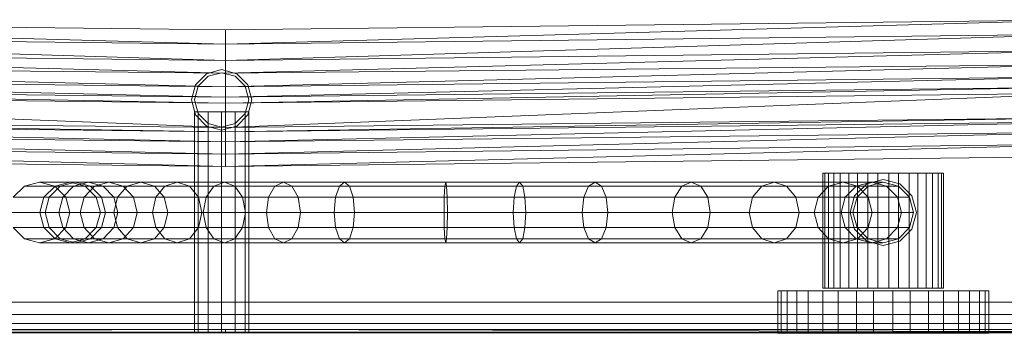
# Model space of a CAD drawing. Header units: metres. Extents: x 391.1 to 427.5, y 12.7 to 28.4.
# Tile 47 of 65: x 409.795 to 410.121, y 14.18 to 14.284. Entities that reach past the tile are written whole.
import ezdxf

# ---------------------------------------------------------------- set-up
doc = ezdxf.new("R2010")
doc.units = ezdxf.units.M
doc.layers.add('01_SUELOS', color=7, linetype='Continuous', lineweight=25, true_color=0x007f00)
for name, color, linetype, lineweight in [('02_MOBILIARIO', 7, 'Continuous', 18), ('A-DETL-____-MBND', 7, 'Continuous', 18), ('A-WALL-____-MCUT', 7, 'Continuous', 25), ('A-WALL-____-OTLN', 7, 'Continuous', 25), ('Mobiliario', 7, 'Continuous', 18)]:
    doc.layers.add(name, color=color, linetype=linetype, lineweight=lineweight)

# ---------------------------------------------------------------- blocks, each defined once
blk = doc.blocks.new('Family - LONDR55-XX_ZZ-ARQ-CAA-M3D-Londres55-151093-01_ELEC _PS1')
at = {"layer": '01_SUELOS', "color": 9, "true_color": 0xaad4aa}
for p, q in [((0, 0), (26.635, 0)), ((26.635, 0), (0, 0))]:
    blk.add_line(p, q, dxfattribs=at)
blk = doc.blocks.new('Family - Mur PS-2-151177-01_ELEC _PS1')
at = {"layer": 'A-DETL-____-MBND', "color": 253, "true_color": 0xaaaaaa}
for p, q in [((31.836, 1.34), (0, 1.34)), ((0, 1.34), (31.836, 1.34))]:
    blk.add_line(p, q, dxfattribs=at)
blk = doc.blocks.new('Family - Mur PS-1-153352-01_ELEC _PS1')
at = {"layer": 'A-WALL-____-MCUT', "color": 253, "true_color": 0xaaaaaa}
blk.add_line((16.935, 1.34), (0, 1.34), dxfattribs=at)
at = {"layer": 'A-WALL-____-OTLN', "color": 253, "true_color": 0xaaaaaa}
blk.add_line((16.935, 1.34), (0, 1.34), dxfattribs=at)
blk = doc.blocks.new('Family - Plats de dutxa PS-1-153666-01_ELEC _PS1')
at = {"layer": '02_MOBILIARIO', "color": 253, "true_color": 0xaaaaaa}
for p, q in [((0.41, 0.10043), (0.12297, 0.1038)), ((0.41, 0.09571), (0.12297, 0.1038)), ((0.12297, 0.1038), (0.41, 0.10043)), ((0.12297, 0.1038), (0.41, 0.09571)), ((0.41, 0.10043), (0.69702, 0.1038)), ((0.69702, 0.1038), (0.41, 0.09571)), ((0.41, 0.09571), (0.69702, 0.1038)), ((0.41, 0.10043), (0.69702, 0.1038)), ((0.41, 0.09571), (0.12297, 0.09908)), ((0.41, 0.09032), (0.12297, 0.09908)), ((0.12297, 0.09908), (0.41, 0.09571)), ((0.12297, 0.09908), (0.41, 0.09032)), ((0.41, 0.10043), (0.41, 0.09571)), ((0.41, 0.09571), (0.41, 0.10043)), ((0.41, 0.09571), (0.69702, 0.09908)), ((0.69702, 0.09908), (0.41, 0.09032)), ((0.41, 0.09032), (0.69702, 0.09908)), ((0.69702, 0.09908), (0.41, 0.09571)), ((0.41, 0.09571), (0.41, 0.09032)), ((0.41, 0.09032), (0.41, 0.09571)), ((0.41, 0.09032), (0.12297, 0.09369)), ((0.41, 0.08608), (0.12297, 0.09369)), ((0.12297, 0.09369), (0.41, 0.09032)), ((0.12297, 0.09369), (0.41, 0.08608)), ((0.41, 0.09032), (0.69702, 0.09369)), ((0.69702, 0.09369), (0.41, 0.08608)), ((0.41, 0.08608), (0.69702, 0.09369)), ((0.69702, 0.09369), (0.41, 0.09032)), ((0.41, 0.08608), (0.12297, 0.08897)), ((0.41, 0.08155), (0.12297, 0.08897)), ((0.12297, 0.08897), (0.41, 0.08608)), ((0.12297, 0.08897), (0.41, 0.08155)), ((0.41, 0.09032), (0.41, 0.08608)), ((0.41, 0.08608), (0.41, 0.09032)), ((0.41, 0.08608), (0.69702, 0.08897)), ((0.69702, 0.08897), (0.41, 0.08155)), ((0.41, 0.08155), (0.69702, 0.08897)), ((0.69702, 0.08897), (0.41, 0.08608)), ((0.41, 0.08155), (0.12297, 0.08492)), ((0.12297, 0.08492), (0.41, 0.07818)), ((0.41, 0.07818), (0.12297, 0.08492)), ((0.12297, 0.08492), (0.41, 0.08155)), ((0.40369, 0.08592), (0.40003, 0.08226)), ((0.40369, 0.08592), (0.40003, 0.08226)), ((0.40369, 0.08592), (0.40003, 0.08226)), ((0.40419, 0.08506), (0.40089, 0.08176)), ((0.40419, 0.08506), (0.40089, 0.08176)), ((0.40869, 0.08726), (0.40369, 0.08592)), ((0.40869, 0.08726), (0.40369, 0.08592)), ((0.40869, 0.08726), (0.40369, 0.08592)), ((0.40869, 0.08626), (0.40419, 0.08506)), ((0.40869, 0.08626), (0.40419, 0.08506)), ((0.41369, 0.08592), (0.40869, 0.08726)), ((0.41369, 0.08592), (0.40869, 0.08726)), ((0.41369, 0.08592), (0.40869, 0.08726)), ((0.41319, 0.08506), (0.40869, 0.08626)), ((0.41319, 0.08506), (0.40869, 0.08626)), ((0.41, 0.08608), (0.41, 0.08155)), ((0.41, 0.08155), (0.41, 0.08608)), ((0.69702, 0.08492), (0.41, 0.07818)), ((0.69702, 0.08492), (0.41, 0.08155)), ((0.41, 0.07818), (0.69702, 0.08492)), ((0.69702, 0.08492), (0.41, 0.08155)), ((0.41648, 0.08176), (0.41319, 0.08506)), ((0.41648, 0.08176), (0.41319, 0.08506)), ((0.41735, 0.08226), (0.41369, 0.08592)), ((0.41735, 0.08226), (0.41369, 0.08592)), ((0.41735, 0.08226), (0.41369, 0.08592)), ((0.41, 0.07818), (0.12297, 0.08155)), ((0.41, 0.07616), (0.12297, 0.08155)), ((0.12297, 0.08155), (0.41, 0.07818)), ((0.12297, 0.08155), (0.41, 0.07616)), ((0.40003, 0.08226), (0.39869, 0.07726)), ((0.40003, 0.08226), (0.39869, 0.07726)), ((0.40003, 0.08226), (0.39869, 0.07726)), ((0.40089, 0.08176), (0.39969, 0.07726)), ((0.40089, 0.08176), (0.39969, 0.07726)), ((0.41, 0.07818), (0.69702, 0.08155)), ((0.69702, 0.08155), (0.41, 0.07616)), ((0.41, 0.07616), (0.69702, 0.08155)), ((0.41, 0.07818), (0.41, 0.08155)), ((0.41, 0.07818), (0.69702, 0.08155)), ((0.41, 0.07818), (0.41, 0.08155)), ((0.41769, 0.07726), (0.41648, 0.08176)), ((0.41769, 0.07726), (0.41648, 0.08176)), ((0.41869, 0.07726), (0.41735, 0.08226)), ((0.41869, 0.07726), (0.41735, 0.08226)), ((0.41869, 0.07726), (0.41735, 0.08226)), ((0.41, 0.07616), (0.12297, 0.07953)), ((0.41, 0.06807), (0.12297, 0.07953)), ((0.12297, 0.07953), (0.41, 0.07616)), ((0.12297, 0.07953), (0.41, 0.06807)), ((0.41, 0.07616), (0.69702, 0.07953)), ((0.69702, 0.07953), (0.41, 0.06807)), ((0.41, 0.06807), (0.69702, 0.07953)), ((0.69702, 0.07953), (0.41, 0.07616)), ((0.41, 0.07818), (0.41, 0.07616)), ((0.41, 0.07616), (0.41, 0.07818)), ((0.39869, 0.07726), (0.40003, 0.07226)), ((0.39869, 0.07726), (0.40003, 0.07226)), ((0.39869, 0.07726), (0.40003, 0.07226)), ((0.39969, 0.07726), (0.40089, 0.07276)), ((0.39969, 0.07726), (0.40089, 0.07276)), ((0.41, 0.07616), (0.41, 0.06807)), ((0.41, 0.06807), (0.41, 0.07616)), ((0.41648, 0.07276), (0.41769, 0.07726)), ((0.41648, 0.07276), (0.41769, 0.07726)), ((0.41735, 0.07226), (0.41869, 0.07726)), ((0.41735, 0.07226), (0.41869, 0.07726)), ((0.41735, 0.07226), (0.41869, 0.07726)), ((0.39969, 0.07326), (0.39969, 0.00026)), ((0.40089, 0.07326), (0.39969, 0.07326)), ((0.39969, 0.07326), (0.40089, 0.07326)), ((0.40003, 0.07226), (0.40369, 0.0686)), ((0.40003, 0.07226), (0.40369, 0.0686)), ((0.40003, 0.07226), (0.40369, 0.0686)), ((0.40089, 0.07326), (0.40089, 0.00026)), ((0.40419, 0.07326), (0.40089, 0.07326)), ((0.40089, 0.07326), (0.40089, 0.00026)), ((0.40089, 0.07326), (0.40419, 0.07326)), ((0.40089, 0.07276), (0.40419, 0.06947)), ((0.40089, 0.07276), (0.40419, 0.06947)), ((0.40419, 0.07326), (0.40419, 0.00026)), ((0.40869, 0.07326), (0.40419, 0.07326)), ((0.40419, 0.07326), (0.40419, 0.00026)), ((0.40419, 0.07326), (0.40869, 0.07326)), ((0.40869, 0.07326), (0.40869, 0.00026)), ((0.41319, 0.07326), (0.40869, 0.07326)), ((0.40869, 0.07326), (0.40869, 0.00026)), ((0.40869, 0.07326), (0.41319, 0.07326)), ((0.41319, 0.00026), (0.41319, 0.07326)), ((0.41319, 0.07326), (0.41648, 0.07326)), ((0.41319, 0.07326), (0.41319, 0.00026)), ((0.41648, 0.07326), (0.41319, 0.07326)), ((0.41319, 0.06947), (0.41648, 0.07276)), ((0.41319, 0.06947), (0.41648, 0.07276)), ((0.41369, 0.0686), (0.41735, 0.07226)), ((0.41369, 0.0686), (0.41735, 0.07226)), ((0.41369, 0.0686), (0.41735, 0.07226)), ((0.41648, 0.07326), (0.41648, 0.00026)), ((0.41648, 0.07326), (0.41769, 0.07326)), ((0.41648, 0.07326), (0.41648, 0.00026)), ((0.41769, 0.07326), (0.41648, 0.07326)), ((0.41769, 0.07326), (0.41769, 0.00026)), ((0.41, 0.06807), (0.11556, 0.07144)), ((0.11556, 0.07144), (0.41, 0.06672)), ((0.41, 0.06672), (0.11556, 0.07144)), ((0.11556, 0.07144), (0.41, 0.06807)), ((0.41, 0.06672), (0.11556, 0.07009)), ((0.41, 0.06335), (0.11556, 0.07009)), ((0.11556, 0.07009), (0.41, 0.06672)), ((0.11556, 0.07009), (0.41, 0.06335)), ((0.40369, 0.0686), (0.40869, 0.06726)), ((0.40369, 0.0686), (0.40869, 0.06726)), ((0.40369, 0.0686), (0.40869, 0.06726)), ((0.40419, 0.06947), (0.40869, 0.06826)), ((0.40419, 0.06947), (0.40869, 0.06826)), ((0.40869, 0.06826), (0.41319, 0.06947)), ((0.40869, 0.06826), (0.41319, 0.06947)), ((0.40869, 0.06726), (0.41369, 0.0686)), ((0.40869, 0.06726), (0.41369, 0.0686)), ((0.40869, 0.06726), (0.41369, 0.0686)), ((0.70444, 0.07144), (0.41, 0.06672)), ((0.70444, 0.07144), (0.41, 0.06807)), ((0.41, 0.06672), (0.70444, 0.07144)), ((0.70444, 0.07144), (0.41, 0.06807)), ((0.41, 0.06672), (0.70444, 0.07009)), ((0.70444, 0.07009), (0.41, 0.06335)), ((0.41, 0.06335), (0.70444, 0.07009)), ((0.41, 0.06672), (0.70444, 0.07009)), ((0.41, 0.06335), (0.11556, 0.06672)), ((0.11556, 0.06672), (0.41, 0.05931)), ((0.41, 0.05931), (0.11556, 0.06672)), ((0.11556, 0.06672), (0.41, 0.06335)), ((0.41, 0.06672), (0.41, 0.06807)), ((0.41, 0.06672), (0.41, 0.06807)), ((0.70444, 0.06672), (0.41, 0.05931)), ((0.70444, 0.06672), (0.41, 0.06335)), ((0.41, 0.05931), (0.70444, 0.06672)), ((0.41, 0.06672), (0.41, 0.06335)), ((0.70444, 0.06672), (0.41, 0.06335)), ((0.41, 0.06335), (0.41, 0.06672)), ((0.41, 0.05931), (0.11556, 0.06268)), ((0.41, 0.05526), (0.11556, 0.06268)), ((0.11556, 0.06268), (0.41, 0.05931)), ((0.11556, 0.06268), (0.41, 0.05526)), ((0.41, 0.05931), (0.41, 0.06335)), ((0.41, 0.05931), (0.41, 0.06335)), ((0.41, 0.05931), (0.70444, 0.06268)), ((0.70444, 0.06268), (0.41, 0.05526)), ((0.41, 0.05526), (0.70444, 0.06268)), ((0.41, 0.05931), (0.70444, 0.06268)), ((0.41, 0.05526), (0.11556, 0.05863)), ((0.41, 0.05526), (0.11556, 0.05863)), ((0.41, 0.05931), (0.41, 0.05526)), ((0.41, 0.05526), (0.41, 0.05931)), ((0.70444, 0.05863), (0.41, 0.05526)), ((0.70444, 0.05863), (0.41, 0.05526)), ((0.60756, 0.05305), (0.60756, 0.015)), ((0.60933, 0.05305), (0.60756, 0.05305)), ((0.60756, 0.05305), (0.6082, 0.05305)), ((0.6082, 0.05305), (0.6082, 0.015)), ((0.6082, 0.05305), (0.61117, 0.05305)), ((0.60933, 0.05305), (0.60933, 0.015)), ((0.61328, 0.05305), (0.60933, 0.05305)), ((0.61117, 0.05305), (0.61117, 0.015)), ((0.61117, 0.05305), (0.6161, 0.05305)), ((0.61328, 0.05305), (0.61328, 0.015)), ((0.61895, 0.05305), (0.61328, 0.05305)), ((0.6161, 0.05305), (0.6161, 0.015)), ((0.6161, 0.05305), (0.62241, 0.05305)), ((0.61895, 0.05305), (0.61895, 0.015)), ((0.62565, 0.05305), (0.61895, 0.05305)), ((0.62241, 0.05305), (0.62241, 0.015)), ((0.62241, 0.05305), (0.62933, 0.05305)), ((0.62565, 0.05305), (0.62565, 0.015)), ((0.63257, 0.05305), (0.62565, 0.05305)), ((0.62933, 0.05305), (0.62933, 0.015)), ((0.62933, 0.05305), (0.63603, 0.05305)), ((0.63257, 0.05305), (0.63257, 0.015)), ((0.63888, 0.05305), (0.63257, 0.05305)), ((0.63603, 0.05305), (0.63603, 0.015)), ((0.63603, 0.05305), (0.6417, 0.05305)), ((0.63888, 0.05305), (0.63888, 0.015)), ((0.64381, 0.05305), (0.63888, 0.05305)), ((0.6417, 0.05305), (0.6417, 0.015)), ((0.6417, 0.05305), (0.64565, 0.05305)), ((0.64381, 0.05305), (0.64381, 0.015)), ((0.64678, 0.05305), (0.64381, 0.05305)), ((0.64565, 0.015), (0.64565, 0.05305)), ((0.64565, 0.05305), (0.64742, 0.05305)), ((0.64678, 0.05305), (0.64678, 0.015)), ((0.64742, 0.05305), (0.64678, 0.05305)), ((0.64742, 0.05305), (0.64742, 0.015)), ((0.34848, 0.05002), (0.35859, 0.05002)), ((0.35359, 0.04868), (0.35859, 0.05002)), ((0.35534, 0.04868), (0.36031, 0.05002)), ((0.35859, 0.05002), (0.36031, 0.05002)), ((0.35859, 0.05002), (0.36359, 0.04868)), ((0.35973, 0.04868), (0.36461, 0.05002)), ((0.36031, 0.05002), (0.36461, 0.05002)), ((0.36031, 0.05002), (0.36528, 0.04868)), ((0.36461, 0.05002), (0.37137, 0.05002)), ((0.36461, 0.05002), (0.36949, 0.04868)), ((0.36666, 0.04868), (0.37137, 0.05002)), ((0.37137, 0.05002), (0.38197, 0.05002)), ((0.37137, 0.05002), (0.37609, 0.04868)), ((0.3775, 0.04868), (0.38197, 0.05002)), ((0.38197, 0.05002), (0.39396, 0.05002)), ((0.38197, 0.05002), (0.38644, 0.04868)), ((0.3899, 0.04868), (0.39396, 0.05002)), ((0.39396, 0.05002), (0.40959, 0.05002)), ((0.39396, 0.05002), (0.39803, 0.04868)), ((0.4061, 0.04868), (0.40959, 0.05002)), ((0.40959, 0.05002), (0.42912, 0.05002)), ((0.40959, 0.05002), (0.41308, 0.04868)), ((0.4263, 0.04868), (0.42912, 0.05002)), ((0.42912, 0.05002), (0.44929, 0.05002)), ((0.42912, 0.05002), (0.43194, 0.04868)), ((0.44762, 0.04868), (0.44929, 0.05002)), ((0.44929, 0.05002), (0.48281, 0.05002)), ((0.44929, 0.05002), (0.45096, 0.04868)), ((0.48254, 0.04868), (0.48281, 0.05002)), ((0.48281, 0.05002), (0.50721, 0.05002)), ((0.48281, 0.05002), (0.48309, 0.04868)), ((0.50721, 0.05002), (0.50617, 0.04868)), ((0.50825, 0.04868), (0.50721, 0.05002)), ((0.50721, 0.05002), (0.53219, 0.05002)), ((0.53219, 0.05002), (0.53005, 0.04868)), ((0.53433, 0.04868), (0.53219, 0.05002)), ((0.53219, 0.05002), (0.564, 0.05002)), ((0.564, 0.05002), (0.56087, 0.04868)), ((0.56714, 0.04868), (0.564, 0.05002)), ((0.564, 0.05002), (0.59141, 0.05002)), ((0.59141, 0.05002), (0.58729, 0.04868)), ((0.59553, 0.04868), (0.59141, 0.05002)), ((0.59141, 0.05002), (0.61421, 0.05002)), ((0.61421, 0.05002), (0.60943, 0.04868)), ((0.619, 0.04868), (0.61421, 0.05002)), ((0.61421, 0.05002), (0.62356, 0.05002)), ((0.61801, 0.04548), (0.62201, 0.04948)), ((0.61801, 0.04548), (0.62201, 0.04948)), ((0.62356, 0.05002), (0.61856, 0.04868)), ((0.62201, 0.04948), (0.62749, 0.05095)), ((0.62201, 0.04948), (0.62749, 0.05095)), ((0.62248, 0.04868), (0.62749, 0.05002)), ((0.62248, 0.04868), (0.62749, 0.05002)), ((0.62248, 0.04868), (0.62749, 0.05002)), ((0.62856, 0.04868), (0.62356, 0.05002)), ((0.62356, 0.05002), (0.62749, 0.05002)), ((0.62749, 0.05095), (0.63296, 0.04948)), ((0.62749, 0.05095), (0.63296, 0.04948)), ((0.62749, 0.05002), (0.6325, 0.04868)), ((0.62749, 0.05002), (0.6325, 0.04868)), ((0.62749, 0.05002), (0.6325, 0.04868)), ((0.63296, 0.04948), (0.63697, 0.04548)), ((0.63296, 0.04948), (0.63697, 0.04548)), ((0.34346, 0.04868), (0.35359, 0.04868)), ((0.34992, 0.04501), (0.35359, 0.04868)), ((0.3517, 0.04501), (0.35534, 0.04868)), ((0.35349, 0.04868), (0.36359, 0.04868)), ((0.35359, 0.04868), (0.35534, 0.04868)), ((0.35534, 0.04868), (0.35973, 0.04868)), ((0.35615, 0.04501), (0.35973, 0.04868)), ((0.35973, 0.04868), (0.36666, 0.04868)), ((0.3632, 0.04501), (0.36666, 0.04868)), ((0.36359, 0.04868), (0.36528, 0.04868)), ((0.36359, 0.04868), (0.36725, 0.04501)), ((0.36528, 0.04868), (0.36949, 0.04868)), ((0.36528, 0.04868), (0.36892, 0.04501)), ((0.36666, 0.04868), (0.3775, 0.04868)), ((0.36949, 0.04868), (0.37609, 0.04868)), ((0.36949, 0.04868), (0.37307, 0.04501)), ((0.37423, 0.04501), (0.3775, 0.04868)), ((0.37609, 0.04868), (0.38644, 0.04868)), ((0.37609, 0.04868), (0.37954, 0.04501)), ((0.3775, 0.04868), (0.3899, 0.04868)), ((0.38644, 0.04868), (0.39803, 0.04868)), ((0.38644, 0.04868), (0.38972, 0.04501)), ((0.38692, 0.04501), (0.3899, 0.04868)), ((0.3899, 0.04868), (0.4061, 0.04868)), ((0.39803, 0.04868), (0.41308, 0.04868)), ((0.39803, 0.04868), (0.401, 0.04501)), ((0.40355, 0.04501), (0.4061, 0.04868)), ((0.4061, 0.04868), (0.4263, 0.04868)), ((0.41308, 0.04868), (0.43194, 0.04868)), ((0.41308, 0.04868), (0.41563, 0.04501)), ((0.42424, 0.04501), (0.4263, 0.04868)), ((0.4263, 0.04868), (0.44762, 0.04868)), ((0.43194, 0.04868), (0.45096, 0.04868)), ((0.43194, 0.04868), (0.434, 0.04501)), ((0.4464, 0.04501), (0.44762, 0.04868)), ((0.44762, 0.04868), (0.48254, 0.04868)), ((0.45096, 0.04868), (0.48309, 0.04868)), ((0.45096, 0.04868), (0.45218, 0.04501)), ((0.48233, 0.04501), (0.48254, 0.04868)), ((0.48254, 0.04868), (0.50825, 0.04868)), ((0.48309, 0.04868), (0.50617, 0.04868)), ((0.48309, 0.04868), (0.48329, 0.04501)), ((0.50617, 0.04868), (0.50541, 0.04501)), ((0.50617, 0.04868), (0.53005, 0.04868)), ((0.50901, 0.04501), (0.50825, 0.04868)), ((0.50825, 0.04868), (0.53433, 0.04868)), ((0.53005, 0.04868), (0.52848, 0.04501)), ((0.53005, 0.04868), (0.56087, 0.04868)), ((0.53589, 0.04501), (0.53433, 0.04868)), ((0.53433, 0.04868), (0.56714, 0.04868)), ((0.56087, 0.04868), (0.55857, 0.04501)), ((0.56087, 0.04868), (0.58729, 0.04868)), ((0.56943, 0.04501), (0.56714, 0.04868)), ((0.56714, 0.04868), (0.59553, 0.04868)), ((0.58729, 0.04868), (0.58427, 0.04501)), ((0.58729, 0.04868), (0.60943, 0.04868)), ((0.59854, 0.04501), (0.59553, 0.04868)), ((0.59553, 0.04868), (0.619, 0.04868)), ((0.60943, 0.04868), (0.60592, 0.04501)), ((0.60943, 0.04868), (0.61856, 0.04868)), ((0.61856, 0.04868), (0.6149, 0.04501)), ((0.61856, 0.04868), (0.62248, 0.04868)), ((0.61881, 0.04501), (0.62248, 0.04868)), ((0.61881, 0.04501), (0.62248, 0.04868)), ((0.61881, 0.04501), (0.62248, 0.04868)), ((0.62251, 0.04501), (0.619, 0.04868)), ((0.619, 0.04868), (0.62856, 0.04868)), ((0.63222, 0.04501), (0.62856, 0.04868)), ((0.62856, 0.04868), (0.6325, 0.04868)), ((0.6325, 0.04868), (0.63617, 0.04501)), ((0.6325, 0.04868), (0.63617, 0.04501)), ((0.6325, 0.04868), (0.63617, 0.04501)), ((0.33979, 0.04501), (0.34992, 0.04501)), ((0.34858, 0.04), (0.34992, 0.04501)), ((0.34992, 0.04501), (0.3517, 0.04501)), ((0.35036, 0.04), (0.3517, 0.04501)), ((0.3517, 0.04501), (0.35615, 0.04501)), ((0.35484, 0.04), (0.35615, 0.04501)), ((0.35615, 0.04501), (0.3632, 0.04501)), ((0.35716, 0.04501), (0.36725, 0.04501)), ((0.36194, 0.04), (0.3632, 0.04501)), ((0.3632, 0.04501), (0.37423, 0.04501)), ((0.36725, 0.04501), (0.36892, 0.04501)), ((0.36725, 0.04501), (0.36859, 0.04)), ((0.36892, 0.04501), (0.37307, 0.04501)), ((0.36892, 0.04501), (0.37025, 0.04)), ((0.37303, 0.04), (0.37423, 0.04501)), ((0.37307, 0.04501), (0.37954, 0.04501)), ((0.37307, 0.04501), (0.37438, 0.04)), ((0.37423, 0.04501), (0.38692, 0.04501)), ((0.37954, 0.04501), (0.38972, 0.04501)), ((0.37954, 0.04501), (0.3808, 0.04)), ((0.38583, 0.04), (0.38692, 0.04501)), ((0.38692, 0.04501), (0.40355, 0.04501)), ((0.38972, 0.04501), (0.401, 0.04501)), ((0.38972, 0.04501), (0.39091, 0.04)), ((0.401, 0.04501), (0.41563, 0.04501)), ((0.401, 0.04501), (0.40209, 0.04)), ((0.40261, 0.04), (0.40355, 0.04501)), ((0.40355, 0.04501), (0.42424, 0.04501)), ((0.41563, 0.04501), (0.434, 0.04501)), ((0.41563, 0.04501), (0.41657, 0.04)), ((0.42349, 0.04), (0.42424, 0.04501)), ((0.42424, 0.04501), (0.4464, 0.04501)), ((0.434, 0.04501), (0.45218, 0.04501)), ((0.434, 0.04501), (0.43475, 0.04)), ((0.44596, 0.04), (0.4464, 0.04501)), ((0.4464, 0.04501), (0.48233, 0.04501)), ((0.45218, 0.04501), (0.48329, 0.04501)), ((0.45218, 0.04501), (0.45263, 0.04)), ((0.48226, 0.04), (0.48233, 0.04501)), ((0.48233, 0.04501), (0.50901, 0.04501)), ((0.48329, 0.04501), (0.50541, 0.04501)), ((0.48329, 0.04501), (0.48336, 0.04)), ((0.50541, 0.04501), (0.50513, 0.04)), ((0.50541, 0.04501), (0.52848, 0.04501)), ((0.50928, 0.04), (0.50901, 0.04501)), ((0.50901, 0.04501), (0.53589, 0.04501)), ((0.52848, 0.04501), (0.52791, 0.04)), ((0.52848, 0.04501), (0.55857, 0.04501)), ((0.53646, 0.04), (0.53589, 0.04501)), ((0.53589, 0.04501), (0.56943, 0.04501)), ((0.55857, 0.04501), (0.55773, 0.04)), ((0.55857, 0.04501), (0.58427, 0.04501)), ((0.57027, 0.04), (0.56943, 0.04501)), ((0.56943, 0.04501), (0.59854, 0.04501)), ((0.58427, 0.04501), (0.58317, 0.04)), ((0.58427, 0.04501), (0.60592, 0.04501)), ((0.59965, 0.04), (0.59854, 0.04501)), ((0.59854, 0.04501), (0.62251, 0.04501)), ((0.60592, 0.04501), (0.60464, 0.04)), ((0.60592, 0.04501), (0.6149, 0.04501)), ((0.6149, 0.04501), (0.61356, 0.04)), ((0.6149, 0.04501), (0.61881, 0.04501)), ((0.61654, 0.04), (0.61801, 0.04548)), ((0.61654, 0.04), (0.61801, 0.04548)), ((0.61746, 0.04), (0.61881, 0.04501)), ((0.61746, 0.04), (0.61881, 0.04501)), ((0.61746, 0.04), (0.61881, 0.04501)), ((0.62379, 0.04), (0.62251, 0.04501)), ((0.62251, 0.04501), (0.63222, 0.04501)), ((0.63356, 0.04), (0.63222, 0.04501)), ((0.63222, 0.04501), (0.63617, 0.04501)), ((0.63617, 0.04501), (0.63751, 0.04)), ((0.63617, 0.04501), (0.63751, 0.04)), ((0.63617, 0.04501), (0.63751, 0.04)), ((0.63697, 0.04548), (0.63844, 0.04)), ((0.63697, 0.04548), (0.63844, 0.04)), ((0.34858, 0.04), (0.33845, 0.04)), ((0.35036, 0.04), (0.34858, 0.04)), ((0.34992, 0.03499), (0.34858, 0.04)), ((0.35484, 0.04), (0.35036, 0.04)), ((0.3517, 0.03499), (0.35036, 0.04)), ((0.36194, 0.04), (0.35484, 0.04)), ((0.35615, 0.03499), (0.35484, 0.04)), ((0.35851, 0.04), (0.36859, 0.04)), ((0.37303, 0.04), (0.36194, 0.04)), ((0.3632, 0.03499), (0.36194, 0.04)), ((0.36859, 0.04), (0.36725, 0.03499)), ((0.36859, 0.04), (0.37025, 0.04)), ((0.37025, 0.04), (0.36892, 0.03499)), ((0.37025, 0.04), (0.37438, 0.04)), ((0.38583, 0.04), (0.37303, 0.04)), ((0.37423, 0.03499), (0.37303, 0.04)), ((0.37438, 0.04), (0.37307, 0.03499)), ((0.37438, 0.04), (0.3808, 0.04)), ((0.3808, 0.04), (0.37954, 0.03499)), ((0.3808, 0.04), (0.39091, 0.04)), ((0.40261, 0.04), (0.38583, 0.04)), ((0.38692, 0.03499), (0.38583, 0.04)), ((0.39091, 0.04), (0.38972, 0.03499)), ((0.39091, 0.04), (0.40209, 0.04)), ((0.40209, 0.04), (0.401, 0.03499)), ((0.40209, 0.04), (0.41657, 0.04)), ((0.42349, 0.04), (0.40261, 0.04)), ((0.40355, 0.03499), (0.40261, 0.04)), ((0.41657, 0.04), (0.41563, 0.03499)), ((0.41657, 0.04), (0.43475, 0.04)), ((0.44596, 0.04), (0.42349, 0.04)), ((0.42424, 0.03499), (0.42349, 0.04)), ((0.43475, 0.04), (0.434, 0.03499)), ((0.43475, 0.04), (0.45263, 0.04)), ((0.48226, 0.04), (0.44596, 0.04)), ((0.4464, 0.03499), (0.44596, 0.04)), ((0.45263, 0.04), (0.45218, 0.03499)), ((0.45263, 0.04), (0.48336, 0.04)), ((0.50928, 0.04), (0.48226, 0.04)), ((0.48233, 0.03499), (0.48226, 0.04)), ((0.48336, 0.04), (0.48329, 0.03499)), ((0.48336, 0.04), (0.50513, 0.04)), ((0.50513, 0.04), (0.52791, 0.04)), ((0.50513, 0.04), (0.50541, 0.03499)), ((0.50901, 0.03499), (0.50928, 0.04)), ((0.53646, 0.04), (0.50928, 0.04)), ((0.52791, 0.04), (0.55773, 0.04)), ((0.52791, 0.04), (0.52848, 0.03499)), ((0.53589, 0.03499), (0.53646, 0.04)), ((0.57027, 0.04), (0.53646, 0.04)), ((0.55773, 0.04), (0.58317, 0.04)), ((0.55773, 0.04), (0.55857, 0.03499)), ((0.56943, 0.03499), (0.57027, 0.04)), ((0.59965, 0.04), (0.57027, 0.04)), ((0.58317, 0.04), (0.60464, 0.04)), ((0.58317, 0.04), (0.58427, 0.03499)), ((0.59854, 0.03499), (0.59965, 0.04)), ((0.62379, 0.04), (0.59965, 0.04)), ((0.60464, 0.04), (0.61356, 0.04)), ((0.60464, 0.04), (0.60592, 0.03499)), ((0.61356, 0.04), (0.61746, 0.04)), ((0.61356, 0.04), (0.6149, 0.03499)), ((0.61801, 0.03452), (0.61654, 0.04)), ((0.61801, 0.03452), (0.61654, 0.04)), ((0.61881, 0.03499), (0.61746, 0.04)), ((0.61881, 0.03499), (0.61746, 0.04)), ((0.61881, 0.03499), (0.61746, 0.04)), ((0.62251, 0.03499), (0.62379, 0.04)), ((0.63356, 0.04), (0.62379, 0.04)), ((0.63222, 0.03499), (0.63356, 0.04)), ((0.63751, 0.04), (0.63356, 0.04)), ((0.63751, 0.04), (0.63617, 0.03499)), ((0.63751, 0.04), (0.63617, 0.03499)), ((0.63751, 0.04), (0.63617, 0.03499)), ((0.63844, 0.04), (0.63697, 0.03452)), ((0.63844, 0.04), (0.63697, 0.03452)), ((0.33979, 0.03499), (0.34992, 0.03499)), ((0.35359, 0.03132), (0.34992, 0.03499)), ((0.34992, 0.03499), (0.3517, 0.03499)), ((0.35534, 0.03132), (0.3517, 0.03499)), ((0.3517, 0.03499), (0.35615, 0.03499)), ((0.35973, 0.03132), (0.35615, 0.03499)), ((0.35615, 0.03499), (0.3632, 0.03499)), ((0.35716, 0.03499), (0.36725, 0.03499)), ((0.36666, 0.03132), (0.3632, 0.03499)), ((0.3632, 0.03499), (0.37423, 0.03499)), ((0.36725, 0.03499), (0.36359, 0.03132)), ((0.36892, 0.03499), (0.36528, 0.03132)), ((0.36725, 0.03499), (0.36892, 0.03499)), ((0.36892, 0.03499), (0.37307, 0.03499)), ((0.37307, 0.03499), (0.36949, 0.03132)), ((0.37307, 0.03499), (0.37954, 0.03499)), ((0.3775, 0.03132), (0.37423, 0.03499)), ((0.37423, 0.03499), (0.38692, 0.03499)), ((0.37954, 0.03499), (0.37609, 0.03132)), ((0.37954, 0.03499), (0.38972, 0.03499)), ((0.38972, 0.03499), (0.38644, 0.03132)), ((0.3899, 0.03132), (0.38692, 0.03499)), ((0.38692, 0.03499), (0.40355, 0.03499)), ((0.38972, 0.03499), (0.401, 0.03499)), ((0.401, 0.03499), (0.39803, 0.03132)), ((0.401, 0.03499), (0.41563, 0.03499)), ((0.4061, 0.03132), (0.40355, 0.03499)), ((0.40355, 0.03499), (0.42424, 0.03499)), ((0.41563, 0.03499), (0.41308, 0.03132)), ((0.41563, 0.03499), (0.434, 0.03499)), ((0.4263, 0.03132), (0.42424, 0.03499)), ((0.42424, 0.03499), (0.4464, 0.03499)), ((0.434, 0.03499), (0.43194, 0.03132)), ((0.434, 0.03499), (0.45218, 0.03499)), ((0.44762, 0.03132), (0.4464, 0.03499)), ((0.4464, 0.03499), (0.48233, 0.03499)), ((0.45218, 0.03499), (0.45096, 0.03132)), ((0.45218, 0.03499), (0.48329, 0.03499)), ((0.48254, 0.03132), (0.48233, 0.03499)), ((0.48233, 0.03499), (0.50901, 0.03499)), ((0.48329, 0.03499), (0.48309, 0.03132)), ((0.48329, 0.03499), (0.50541, 0.03499)), ((0.50541, 0.03499), (0.52848, 0.03499)), ((0.50541, 0.03499), (0.50617, 0.03132)), ((0.50825, 0.03132), (0.50901, 0.03499)), ((0.50901, 0.03499), (0.53589, 0.03499)), ((0.52848, 0.03499), (0.55857, 0.03499)), ((0.52848, 0.03499), (0.53005, 0.03132)), ((0.53433, 0.03132), (0.53589, 0.03499)), ((0.53589, 0.03499), (0.56943, 0.03499)), ((0.55857, 0.03499), (0.58427, 0.03499)), ((0.55857, 0.03499), (0.56087, 0.03132)), ((0.56714, 0.03132), (0.56943, 0.03499)), ((0.56943, 0.03499), (0.59854, 0.03499)), ((0.58427, 0.03499), (0.60592, 0.03499)), ((0.58427, 0.03499), (0.58729, 0.03132)), ((0.59553, 0.03132), (0.59854, 0.03499)), ((0.59854, 0.03499), (0.62251, 0.03499)), ((0.60592, 0.03499), (0.6149, 0.03499)), ((0.60592, 0.03499), (0.60943, 0.03132)), ((0.6149, 0.03499), (0.61881, 0.03499)), ((0.6149, 0.03499), (0.61856, 0.03132)), ((0.62201, 0.03052), (0.61801, 0.03452)), ((0.62201, 0.03052), (0.61801, 0.03452)), ((0.62248, 0.03132), (0.61881, 0.03499)), ((0.62248, 0.03132), (0.61881, 0.03499)), ((0.62248, 0.03132), (0.61881, 0.03499)), ((0.619, 0.03132), (0.62251, 0.03499)), ((0.62251, 0.03499), (0.63222, 0.03499)), ((0.62856, 0.03132), (0.63222, 0.03499)), ((0.63222, 0.03499), (0.63617, 0.03499)), ((0.63617, 0.03499), (0.6325, 0.03132)), ((0.63617, 0.03499), (0.6325, 0.03132)), ((0.63617, 0.03499), (0.6325, 0.03132)), ((0.63697, 0.03452), (0.63296, 0.03052)), ((0.63697, 0.03452), (0.63296, 0.03052)), ((0.34346, 0.03132), (0.35359, 0.03132)), ((0.34848, 0.02998), (0.35859, 0.02998)), ((0.35349, 0.03132), (0.36359, 0.03132)), ((0.35859, 0.02998), (0.35359, 0.03132)), ((0.35359, 0.03132), (0.35534, 0.03132)), ((0.36031, 0.02998), (0.35534, 0.03132)), ((0.35534, 0.03132), (0.35973, 0.03132)), ((0.36359, 0.03132), (0.35859, 0.02998)), ((0.35859, 0.02998), (0.36031, 0.02998)), ((0.36461, 0.02998), (0.35973, 0.03132)), ((0.35973, 0.03132), (0.36666, 0.03132)), ((0.36528, 0.03132), (0.36031, 0.02998)), ((0.36031, 0.02998), (0.36461, 0.02998)), ((0.36359, 0.03132), (0.36528, 0.03132)), ((0.36949, 0.03132), (0.36461, 0.02998)), ((0.36461, 0.02998), (0.37137, 0.02998)), ((0.36528, 0.03132), (0.36949, 0.03132)), ((0.37137, 0.02998), (0.36666, 0.03132)), ((0.36666, 0.03132), (0.3775, 0.03132)), ((0.36949, 0.03132), (0.37609, 0.03132)), ((0.37609, 0.03132), (0.37137, 0.02998)), ((0.37137, 0.02998), (0.38197, 0.02998)), ((0.37609, 0.03132), (0.38644, 0.03132)), ((0.38197, 0.02998), (0.3775, 0.03132)), ((0.3775, 0.03132), (0.3899, 0.03132)), ((0.38644, 0.03132), (0.38197, 0.02998)), ((0.38197, 0.02998), (0.39396, 0.02998)), ((0.38644, 0.03132), (0.39803, 0.03132)), ((0.39396, 0.02998), (0.3899, 0.03132)), ((0.3899, 0.03132), (0.4061, 0.03132)), ((0.39803, 0.03132), (0.39396, 0.02998)), ((0.39396, 0.02998), (0.40959, 0.02998)), ((0.39803, 0.03132), (0.41308, 0.03132)), ((0.40959, 0.02998), (0.4061, 0.03132)), ((0.4061, 0.03132), (0.4263, 0.03132)), ((0.41308, 0.03132), (0.40959, 0.02998)), ((0.40959, 0.02998), (0.42912, 0.02998)), ((0.41308, 0.03132), (0.43194, 0.03132)), ((0.42912, 0.02998), (0.4263, 0.03132)), ((0.4263, 0.03132), (0.44762, 0.03132)), ((0.43194, 0.03132), (0.42912, 0.02998)), ((0.42912, 0.02998), (0.44929, 0.02998)), ((0.43194, 0.03132), (0.45096, 0.03132)), ((0.44929, 0.02998), (0.44762, 0.03132)), ((0.44762, 0.03132), (0.48254, 0.03132)), ((0.45096, 0.03132), (0.44929, 0.02998)), ((0.44929, 0.02998), (0.48281, 0.02998)), ((0.45096, 0.03132), (0.48309, 0.03132)), ((0.48281, 0.02998), (0.48254, 0.03132)), ((0.48254, 0.03132), (0.50825, 0.03132)), ((0.48309, 0.03132), (0.48281, 0.02998)), ((0.48281, 0.02998), (0.50721, 0.02998)), ((0.48309, 0.03132), (0.50617, 0.03132)), ((0.50617, 0.03132), (0.53005, 0.03132)), ((0.50617, 0.03132), (0.50721, 0.02998)), ((0.50721, 0.02998), (0.50825, 0.03132)), ((0.50721, 0.02998), (0.53219, 0.02998)), ((0.50825, 0.03132), (0.53433, 0.03132)), ((0.53005, 0.03132), (0.56087, 0.03132)), ((0.53005, 0.03132), (0.53219, 0.02998)), ((0.53219, 0.02998), (0.53433, 0.03132)), ((0.53219, 0.02998), (0.564, 0.02998)), ((0.53433, 0.03132), (0.56714, 0.03132)), ((0.56087, 0.03132), (0.58729, 0.03132)), ((0.56087, 0.03132), (0.564, 0.02998)), ((0.564, 0.02998), (0.56714, 0.03132)), ((0.564, 0.02998), (0.59141, 0.02998)), ((0.56714, 0.03132), (0.59553, 0.03132)), ((0.58729, 0.03132), (0.60943, 0.03132)), ((0.58729, 0.03132), (0.59141, 0.02998)), ((0.59141, 0.02998), (0.59553, 0.03132)), ((0.59141, 0.02998), (0.61421, 0.02998)), ((0.59553, 0.03132), (0.619, 0.03132)), ((0.60943, 0.03132), (0.61856, 0.03132)), ((0.60943, 0.03132), (0.61421, 0.02998)), ((0.61421, 0.02998), (0.619, 0.03132)), ((0.61421, 0.02998), (0.62356, 0.02998)), ((0.61856, 0.03132), (0.62248, 0.03132)), ((0.61856, 0.03132), (0.62356, 0.02998)), ((0.619, 0.03132), (0.62856, 0.03132)), ((0.62749, 0.02905), (0.62201, 0.03052)), ((0.62749, 0.02905), (0.62201, 0.03052)), ((0.62749, 0.02998), (0.62248, 0.03132)), ((0.62749, 0.02998), (0.62248, 0.03132)), ((0.62749, 0.02998), (0.62248, 0.03132)), ((0.62356, 0.02998), (0.62856, 0.03132)), ((0.62356, 0.02998), (0.62749, 0.02998)), ((0.6325, 0.03132), (0.62749, 0.02998)), ((0.6325, 0.03132), (0.62749, 0.02998)), ((0.6325, 0.03132), (0.62749, 0.02998)), ((0.63296, 0.03052), (0.62749, 0.02905)), ((0.63296, 0.03052), (0.62749, 0.02905)), ((0.62856, 0.03132), (0.6325, 0.03132)), ((0.59262, 0.0141), (0.59262, 0)), ((0.5957, 0.0141), (0.59262, 0.0141)), ((0.59262, 0.0141), (0.59374, 0.0141)), ((0.59374, 0.0141), (0.59374, 0)), ((0.59374, 0.0141), (0.59893, 0.0141)), ((0.5957, 0.0141), (0.5957, 0)), ((0.60262, 0.0141), (0.5957, 0.0141)), ((0.59893, 0.0141), (0.59893, 0)), ((0.59893, 0.0141), (0.60756, 0.0141)), ((0.60262, 0.0141), (0.60262, 0)), ((0.61254, 0.0141), (0.60262, 0.0141)), ((0.60933, 0.015), (0.60756, 0.015)), ((0.60756, 0.015), (0.6082, 0.015)), ((0.60756, 0.0141), (0.60756, 0)), ((0.60756, 0.0141), (0.6186, 0.0141)), ((0.6082, 0.015), (0.61117, 0.015)), ((0.61328, 0.015), (0.60933, 0.015)), ((0.61117, 0.015), (0.6161, 0.015)), ((0.61254, 0.0141), (0.61254, 0)), ((0.62427, 0.0141), (0.61254, 0.0141)), ((0.61895, 0.015), (0.61328, 0.015)), ((0.6161, 0.015), (0.62241, 0.015)), ((0.6186, 0.0141), (0.6186, 0)), ((0.6186, 0.0141), (0.63071, 0.0141)), ((0.62565, 0.015), (0.61895, 0.015)), ((0.62241, 0.015), (0.62933, 0.015)), ((0.62427, 0.0141), (0.62427, 0)), ((0.63638, 0.0141), (0.62427, 0.0141)), ((0.63257, 0.015), (0.62565, 0.015)), ((0.62933, 0.015), (0.63603, 0.015)), ((0.63071, 0.0141), (0.63071, 0)), ((0.63071, 0.0141), (0.64243, 0.0141)), ((0.63888, 0.015), (0.63257, 0.015)), ((0.63603, 0.015), (0.6417, 0.015)), ((0.63638, 0.0141), (0.63638, 0)), ((0.64742, 0.0141), (0.63638, 0.0141)), ((0.64381, 0.015), (0.63888, 0.015)), ((0.6417, 0.015), (0.64565, 0.015)), ((0.64243, 0.0141), (0.64243, 0)), ((0.64243, 0.0141), (0.65235, 0.0141)), ((0.64678, 0.015), (0.64381, 0.015)), ((0.64565, 0.015), (0.64742, 0.015)), ((0.64742, 0.015), (0.64678, 0.015)), ((0.64742, 0.0141), (0.64742, 0)), ((0.65605, 0.0141), (0.64742, 0.0141)), ((0.65235, 0.0141), (0.65235, 0)), ((0.65235, 0.0141), (0.65927, 0.0141)), ((0.65605, 0.0141), (0.65605, 0)), ((0.66124, 0.0141), (0.65605, 0.0141)), ((0.65927, 0), (0.65927, 0.0141)), ((0.65927, 0.0141), (0.66236, 0.0141)), ((0.66124, 0.0141), (0.66124, 0)), ((0.66236, 0.0141), (0.66124, 0.0141)), ((0.66236, 0.0141), (0.66236, 0)), ((0.41, 0.01026), (0.022, 0.01026)), ((0.022, 0.01026), (0.41, 0.01026)), ((0.798, 0.01026), (0.41, 0.01026)), ((0.798, 0.01026), (0.41, 0.01026)), ((0.02, 0.00326), (0.51, 0.00326)), ((0.41, 0.00326), (0.02, 0.00326)), ((0.41, 0.00326), (0.02, 0.00326)), ((0.41, 0.00326), (0.02, 0.00326)), ((0.021, 0.00626), (0.41, 0.00626)), ((0.41, 0.00626), (0.021, 0.00626)), ((0.799, 0.00626), (0.41, 0.00626)), ((0.799, 0.00626), (0.41, 0.00626)), ((0.8, 0.00326), (0.41, 0.00326)), ((0.8, 0.00326), (0.41, 0.00326)), ((0.8, 0.00326), (0.41, 0.00326)), ((0.51, 0.00326), (0.8, 0.00326)), ((0.01, 0.00026), (0.81, 0.00026)), ((0.01, 0.00026), (0.81, 0.00026)), ((0.41, 0.00126), (0.02, 0.00026)), ((0.41, 0.00126), (0.02, 0.00126)), ((0.41, 0.00126), (0.02, 0.00126)), ((0.41, 0.00126), (0.02, 0.00026)), ((0.51, 0.00026), (0.02, 0.00026)), ((0.51, 0.00026), (0.02, 0.00026)), ((0.41, 0.00026), (0.02, 0.00026)), ((0.02, 0.00026), (0.41, 0.00026)), ((0.02, 0.00026), (0.41, 0.00026)), ((0.41, 0.00026), (0.02, 0.00026)), ((0.40089, 0.00026), (0.39969, 0.00026)), ((0.39969, 0.00026), (0.40089, 0.00026)), ((0.40419, 0.00026), (0.40089, 0.00026)), ((0.40089, 0.00026), (0.40419, 0.00026)), ((0.40869, 0.00026), (0.40419, 0.00026)), ((0.40419, 0.00026), (0.40869, 0.00026)), ((0.40869, 0.00026), (0.41319, 0.00026)), ((0.41319, 0.00026), (0.40869, 0.00026)), ((0.8, 0.00026), (0.41, 0.00126)), ((0.8, 0.00026), (0.41, 0.00126)), ((0.41, 0.00126), (0.41, 0.00026)), ((0.41, 0.00126), (0.8, 0.00026)), ((0.8, 0.00126), (0.41, 0.00126)), ((0.41, 0.00126), (0.8, 0.00026)), ((0.8, 0.00126), (0.41, 0.00126)), ((0.41, 0.00126), (0.41, 0.00026)), ((0.8, 0.00026), (0.41, 0.00026)), ((0.41, 0.00026), (0.8, 0.00026)), ((0.41319, 0.00026), (0.41648, 0.00026)), ((0.41648, 0.00026), (0.41319, 0.00026)), ((0.41648, 0.00026), (0.41769, 0.00026)), ((0.41769, 0.00026), (0.41648, 0.00026)), ((0.8, 0.00026), (0.51, 0.00026)), ((0.8, 0.00026), (0.51, 0.00026)), ((0.5957, 0), (0.59262, 0)), ((0.59262, 0), (0.59374, 0)), ((0.59374, 0), (0.59893, 0)), ((0.60262, 0), (0.5957, 0)), ((0.59893, 0), (0.60756, 0)), ((0.61254, 0), (0.60262, 0)), ((0.60756, 0), (0.6186, 0)), ((0.62427, 0), (0.61254, 0)), ((0.6186, 0), (0.63071, 0)), ((0.63638, 0), (0.62427, 0)), ((0.63071, 0), (0.64243, 0)), ((0.64742, 0), (0.63638, 0)), ((0.64243, 0), (0.65235, 0)), ((0.65605, 0), (0.64742, 0)), ((0.65235, 0), (0.65927, 0)), ((0.66124, 0), (0.65605, 0)), ((0.65927, 0), (0.66236, 0)), ((0.66236, 0), (0.66124, 0))]:
    blk.add_line(p, q, dxfattribs=at)
at = {"layer": 'Mobiliario', "color": 253, "true_color": 0xaaaaaa}
for p, q in [((0.40369, 0.08592), (0.40003, 0.08226)), ((0.40869, 0.08726), (0.40369, 0.08592)), ((0.41369, 0.08592), (0.40869, 0.08726)), ((0.41735, 0.08226), (0.41369, 0.08592)), ((0.40003, 0.08226), (0.39869, 0.07726)), ((0.41869, 0.07726), (0.41735, 0.08226)), ((0.39869, 0.07726), (0.40003, 0.07226)), ((0.41735, 0.07226), (0.41869, 0.07726)), ((0.40003, 0.07226), (0.40369, 0.0686)), ((0.41369, 0.0686), (0.41735, 0.07226)), ((0.40369, 0.0686), (0.40869, 0.06726)), ((0.40869, 0.06726), (0.41369, 0.0686)), ((0.34848, 0.05002), (0.34346, 0.04868)), ((0.35349, 0.04868), (0.34848, 0.05002)), ((0.34346, 0.04868), (0.33979, 0.04501)), ((0.35716, 0.04501), (0.35349, 0.04868)), ((0.35851, 0.04), (0.35716, 0.04501)), ((0.35716, 0.03499), (0.35851, 0.04)), ((0.33979, 0.03499), (0.34346, 0.03132)), ((0.35349, 0.03132), (0.35716, 0.03499)), ((0.34346, 0.03132), (0.34848, 0.02998)), ((0.34848, 0.02998), (0.35349, 0.03132))]:
    blk.add_line(p, q, dxfattribs=at)
blk = doc.blocks.new('LONDR55-XX_ZZ-ARQ-CAA-M3D-Londres55_ifc-1-01_ELEC _PS1')
at = {"layer": '01_SUELOS', "color": 253, "lineweight": 18, "true_color": 0xaaaaaa}
blk.add_blockref('Family - LONDR55-XX_ZZ-ARQ-CAA-M3D-Londres55-151093-01_ELEC _PS1', (392.09643, 14.18066), dxfattribs=at)
at = {"layer": '02_MOBILIARIO', "color": 253, "lineweight": 18, "true_color": 0xaaaaaa}
blk.add_blockref('Family - Plats de dutxa PS-1-153666-01_ELEC _PS1', (409.45344, 14.18035), dxfattribs=at)
at = {"layer": 'A-WALL-____-OTLN', "color": 253, "lineweight": 18, "true_color": 0xaaaaaa}
for name, p in [('Family - Mur PS-2-151177-01_ELEC _PS1', (392.09971, 12.84061)), ('Family - Mur PS-1-153352-01_ELEC _PS1', (400.75645, 12.84061))]:
    blk.add_blockref(name, p, dxfattribs=at)

msp = doc.modelspace()

# ---------------------------------------------------------------- block references
at = {"lineweight": 5}
msp.add_blockref('LONDR55-XX_ZZ-ARQ-CAA-M3D-Londres55_ifc-1-01_ELEC _PS1', (0, 0), dxfattribs=at)

doc.saveas('drawing.dxf')
